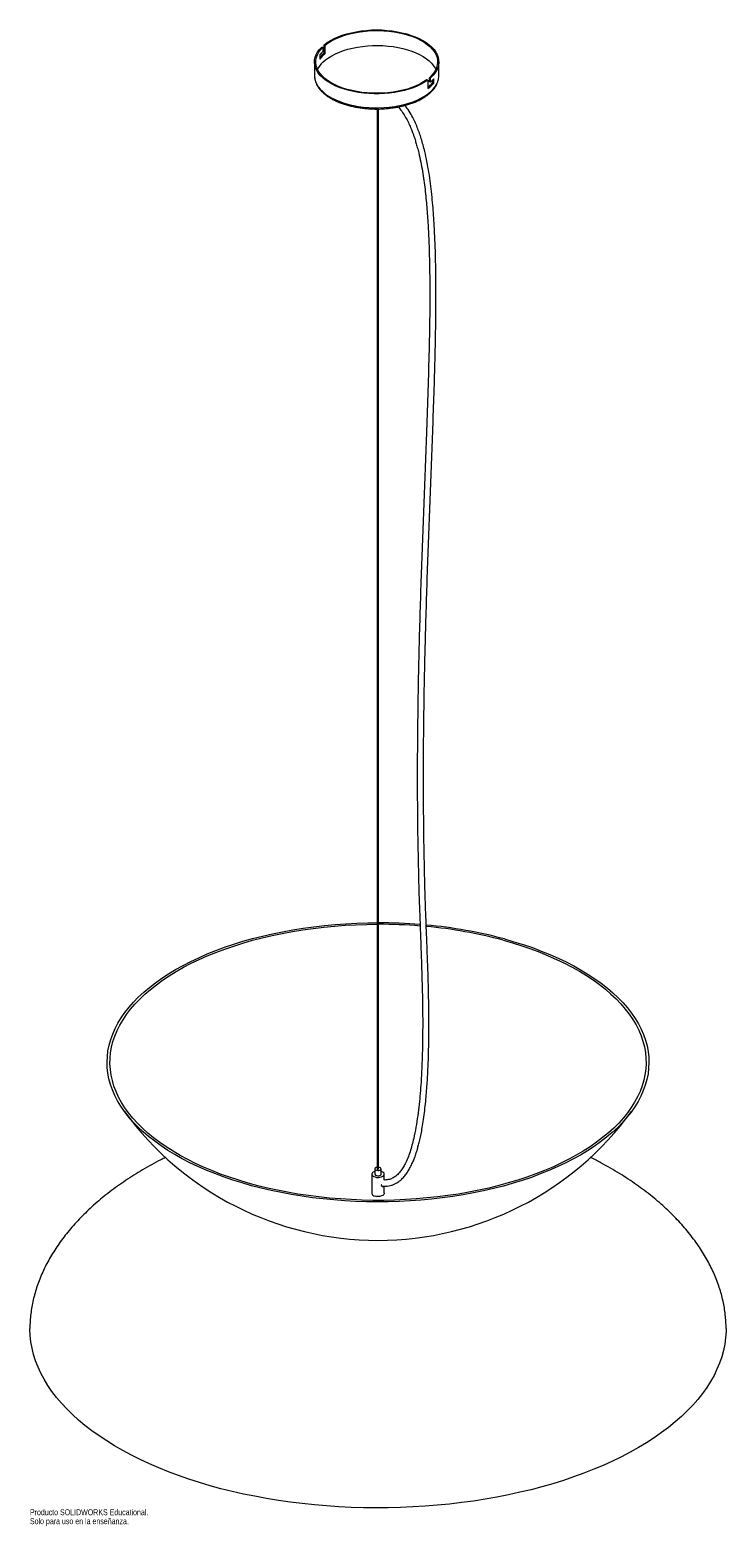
# Paper-space layout '_Trimétrica' of a CAD drawing. Header units: millimetres. Extents: x -280 to 280, y -266 to 938.
import ezdxf

# ---------------------------------------------------------------- set-up
doc = ezdxf.new("R2010")
doc.units = ezdxf.units.MM
doc.styles.add('SLDTEXTSTYLE0', font='TXT', dxfattribs={"width": 0.7})

psp = doc.layouts.new('_Trimétrica')

# ---------------------------------------------------------------- linework, layer by layer
at = {"color": 7, "linetype": 'Continuous', "lineweight": 15}
for p, q in [((-46.9, 917.5), (-46.9, 914.1)), ((-45.3, 924), (-44.4, 923.8)), ((-44.4, 923.8), (-44.4, 920.4)), ((-43.3, 919), (-43.3, 925.8)), ((-43.3, 925.8), (-42.4, 925.6)), ((-43.3, 919), (-42.4, 918.7)), ((-42.4, 918.7), (-42.4, 925.6)), ((-51.1, 912), (-51.1, 900.9)), ((48.9, 900.9), (48.9, 912)), ((-51.1, 900.9), (-51.1, 900.8)), ((40, 897.3), (39.1, 897.6)), ((40, 897.3), (40, 890.5)), ((41.3, 895.9), (41.3, 899.3)), ((42.2, 899.1), (41.3, 899.3)), ((42.2, 895.7), (41.3, 895.9)), ((42.2, 895.7), (42.2, 899.1)), ((44, 895.2), (44, 897.4)), ((44.9, 895), (44, 895.2)), ((44.9, 895), (44.9, 898.4)), ((48.9, 900.7), (48.9, 900.9)), ((-0.7, 874.2), (-0.7, 21.5)), ((0.3, 21.5), (0.3, 874.2)), ((-5, 17.1), (-5, 1.8)), ((-2.5, 21.4), (-2.5, 17.1)), ((2.5, 17.1), (2.5, 21.4)), ((5, 12.5), (5, 17.1)), ((5, 1.8), (5, 7.5))]:
    psp.add_line(p, q, dxfattribs=at)
at = {"color": 7, "linetype": 'Continuous', "lineweight": 15, "flags": 128}
for points in [[(-43.3, 925.8), (-40.9, 927.6), (-38.2, 929.2), (-35.3, 930.8), (-32.1, 932.2), (-28.7, 933.5), (-25.1, 934.6), (-21.4, 935.5), (-17.5, 936.3), (-13.5, 937), (-9.4, 937.4), (-5.2, 937.7), (-1, 937.8), (3.2, 937.7), (7.3, 937.4), (11.4, 936.9), (15.4, 936.3), (19.3, 935.5), (23.1, 934.6), (26.6, 933.4), (30, 932.2), (33.2, 930.8), (36.1, 929.2), (38.8, 927.6), (41.2, 925.8), (43.3, 923.9), (45.1, 922), (46.5, 919.9), (47.6, 917.9), (48.4, 915.7), (48.8, 913.6), (48.9, 911.4), (48.6, 909.3), (48, 907.1), (47.1, 905), (45.8, 903), (44.1, 901), (42.2, 899.1)], [(-42.4, 925.6), (-40, 927.4), (-37.3, 929), (-34.3, 930.6), (-31.1, 932), (-27.6, 933.2), (-24, 934.3), (-20.2, 935.2), (-16.2, 936), (-12.2, 936.6), (-8, 937), (-3.8, 937.2), (0.4, 937.2), (4.6, 937.1), (8.8, 936.7), (12.9, 936.2), (16.9, 935.5), (20.7, 934.6), (24.4, 933.6), (27.9, 932.4), (31.2, 931), (34.3, 929.5), (37.1, 927.9), (39.6, 926.1), (41.8, 924.3), (43.7, 922.3), (45.2, 920.3), (46.4, 918.2), (47.3, 916.1), (47.8, 913.9), (47.9, 911.8), (47.7, 909.6), (47.1, 907.4), (46.2, 905.3), (44.9, 903.3), (43.3, 901.3), (41.3, 899.3)], [(40, 897.3), (37.5, 895.6), (34.7, 894), (31.6, 892.5), (28.4, 891.2), (24.9, 890), (21.2, 888.9), (17.4, 888.1), (13.4, 887.4), (9.3, 886.8), (5.2, 886.5), (1, 886.3), (-3.2, 886.3), (-7.4, 886.5), (-11.5, 886.8), (-15.6, 887.4), (-19.5, 888.1), (-23.3, 889), (-27, 890), (-30.5, 891.2), (-33.8, 892.5), (-36.8, 894), (-39.6, 895.6), (-42.2, 897.4), (-44.4, 899.2), (-46.4, 901.1), (-48, 903.1), (-49.3, 905.1), (-50.2, 907.3), (-50.8, 909.4), (-51.1, 911.5), (-51, 913.7), (-50.5, 915.9), (-49.7, 918), (-48.6, 920.1), (-47.1, 922.1), (-45.3, 924)], [(39.1, 897.6), (36.6, 895.9), (33.7, 894.2), (30.6, 892.8), (27.3, 891.4), (23.8, 890.2), (20, 889.2), (16.1, 888.4), (12.1, 887.7), (8, 887.2), (3.8, 886.9), (-0.4, 886.8), (-4.6, 886.8), (-8.8, 887.1), (-13, 887.5), (-17, 888.1), (-20.9, 888.9), (-24.7, 889.9), (-28.3, 891), (-31.7, 892.3), (-34.9, 893.8), (-37.8, 895.3), (-40.5, 897), (-42.9, 898.8), (-44.9, 900.7), (-46.6, 902.7), (-48, 904.8), (-49, 906.9), (-49.7, 909), (-50, 911.2), (-50, 913.4), (-49.6, 915.5), (-48.8, 917.7), (-47.7, 919.8), (-46.2, 921.8), (-44.4, 923.8)], [(-44.4, 911.8), (-42.3, 913.6), (-39.9, 915.4), (-37.2, 917), (-34.3, 918.5), (-31.1, 919.9), (-27.7, 921.2), (-24.2, 922.3), (-20.4, 923.2), (-16.5, 924), (-12.5, 924.5), (-8.5, 925), (-4.3, 925.2), (-0.2, 925.2), (4, 925.1), (8.1, 924.8), (12.2, 924.3), (16.1, 923.6), (19.9, 922.8), (23.6, 921.8), (27.1, 920.7), (30.4, 919.3), (33.5, 917.9), (36.3, 916.3), (38.9, 914.6), (41.1, 912.8), (43.1, 910.9), (44.7, 909), (46, 906.9), (46.5, 906)], [(101.7, 206.4), (109.4, 204.2), (116.9, 201.9), (124.2, 199.4), (131.3, 196.7), (138.2, 193.9), (144.9, 191), (151.3, 187.9), (157.5, 184.7), (163.5, 181.4), (169.1, 177.9), (174.5, 174.4), (179.6, 170.7), (184.5, 166.9), (189, 163.1), (193.2, 159.1), (197.1, 155), (200.7, 150.9), (204, 146.7), (206.9, 142.5), (209.5, 138.1), (211.7, 133.8), (213.6, 129.4), (215.2, 124.9), (216.4, 120.4), (217.3, 115.9), (217.8, 111.4), (217.9, 106.9), (217.7, 102.4), (217.2, 97.9), (216.3, 93.4), (215, 88.9), (213.4, 84.4), (211.5, 80), (209.2, 75.7), (206.6, 71.4), (203.6, 67.1), (200.3, 62.9), (196.7, 58.8), (192.8, 54.8), (188.5, 50.8), (183.9, 46.9), (179.1, 43.2), (173.9, 39.5), (168.5, 36), (162.8, 32.5), (156.8, 29.2), (150.6, 26), (144.2, 23), (137.5, 20), (130.5, 17.3), (123.4, 14.6), (116.1, 12.1), (108.6, 9.8), (100.9, 7.6), (93, 5.6), (85, 3.8), (76.8, 2.1), (68.6, 0.6), (60.2, -0.7), (51.7, -1.9), (43.1, -2.9), (34.5, -3.7), (25.8, -4.3), (17.1, -4.8), (8.3, -5), (-0.5, -5.1), (-9.3, -5), (-18, -4.7), (-26.8, -4.3), (-35.4, -3.6), (-44.1, -2.8), (-52.6, -1.8), (-61.1, -0.6), (-69.5, 0.8), (-77.7, 2.3), (-85.9, 4), (-93.9, 5.8), (-101.7, 7.9), (-109.4, 10.1), (-116.9, 12.4), (-124.2, 14.9), (-131.3, 17.6), (-138.2, 20.4), (-144.9, 23.3), (-151.3, 26.4), (-157.5, 29.6), (-163.5, 32.9), (-169.1, 36.3), (-174.5, 39.9), (-179.6, 43.6), (-184.5, 47.4), (-189, 51.2), (-193.2, 55.2), (-197.1, 59.3), (-200.7, 63.4), (-204, 67.6), (-206.9, 71.8), (-209.5, 76.2), (-211.7, 80.5), (-213.6, 84.9), (-215.2, 89.4), (-216.4, 93.9), (-217.3, 98.4), (-217.8, 102.9), (-217.9, 107.4), (-217.7, 111.9), (-217.2, 116.4), (-216.3, 120.9), (-215, 125.4), (-213.4, 129.8), (-211.5, 134.3), (-209.2, 138.6), (-206.6, 142.9), (-203.6, 147.2), (-200.3, 151.4), (-196.7, 155.5), (-192.8, 159.5), (-188.5, 163.5), (-183.9, 167.4), (-179.1, 171.1), (-173.9, 174.8), (-168.5, 178.3), (-162.8, 181.8), (-156.8, 185.1), (-150.6, 188.3), (-144.2, 191.3), (-137.5, 194.3), (-130.5, 197), (-123.4, 199.7), (-116.1, 202.2), (-108.6, 204.5), (-100.9, 206.7), (-93, 208.7), (-85, 210.5), (-76.8, 212.2), (-68.6, 213.7), (-60.2, 215), (-51.7, 216.2), (-43.1, 217.2), (-34.5, 218), (-25.8, 218.6), (-17.1, 219.1), (-8.3, 219.3), (-0.7, 219.4)], [(100.6, 205.4), (108.3, 203.2), (115.7, 200.8), (123, 198.4), (130.1, 195.7), (137, 192.9), (143.6, 190), (150, 186.9), (156.2, 183.7), (162, 180.4), (167.7, 177), (173, 173.4), (178.1, 169.7), (182.9, 166), (187.4, 162.1), (191.5, 158.2), (195.4, 154.1), (198.9, 150), (202.1, 145.8), (205, 141.6), (207.6, 137.3), (209.7, 132.9), (211.6, 128.5), (213.1, 124.1), (214.3, 119.6), (215.1, 115.1), (215.5, 110.6), (215.6, 106.1), (215.4, 101.6), (214.7, 97.1), (213.8, 92.7), (212.5, 88.2), (210.8, 83.8), (208.8, 79.4), (206.4, 75.1), (203.7, 70.8), (200.7, 66.6), (197.4, 62.4), (193.7, 58.3), (189.7, 54.3), (185.4, 50.4), (180.7, 46.6), (175.8, 42.9), (170.6, 39.2), (165.1, 35.7), (159.4, 32.4), (153.4, 29.1), (147.1, 26), (140.6, 22.9), (133.9, 20.1), (126.9, 17.4), (119.7, 14.8), (112.4, 12.4), (104.8, 10.1), (97.1, 8), (89.2, 6), (81.2, 4.3), (73, 2.7), (64.7, 1.2), (56.3, -0.1), (47.9, -1.1), (39.3, -2), (30.7, -2.8), (22, -3.3), (13.3, -3.7), (4.6, -3.9), (-4.2, -3.9), (-12.9, -3.7), (-21.6, -3.3), (-30.3, -2.8), (-38.9, -2.1), (-47.5, -1.2), (-56, -0.1), (-64.4, 1.2), (-72.7, 2.6), (-80.8, 4.2), (-88.9, 6), (-96.7, 7.9), (-104.5, 10), (-112, 12.3), (-119.4, 14.7), (-126.6, 17.2), (-133.6, 20), (-140.3, 22.8), (-146.8, 25.8), (-153.1, 28.9), (-159.1, 32.2), (-164.9, 35.6), (-170.4, 39.1), (-175.6, 42.7), (-180.5, 46.4), (-185.2, 50.2), (-189.5, 54.2), (-193.5, 58.1), (-197.2, 62.2), (-200.6, 66.4), (-203.6, 70.6), (-206.3, 74.9), (-208.7, 79.2), (-210.7, 83.6), (-212.4, 88), (-213.7, 92.5), (-214.7, 96.9), (-215.3, 101.4), (-215.6, 105.9), (-215.5, 110.4), (-215.1, 114.9), (-214.3, 119.4), (-213.2, 123.9), (-211.7, 128.3), (-209.8, 132.7), (-207.7, 137.1), (-205.1, 141.4), (-202.3, 145.6), (-199.1, 149.8), (-195.6, 153.9), (-191.7, 158), (-187.6, 161.9), (-183.1, 165.8), (-178.3, 169.6), (-173.3, 173.3), (-167.9, 176.8), (-162.3, 180.3), (-156.4, 183.6), (-150.3, 186.8), (-143.9, 189.9), (-137.3, 192.8), (-130.4, 195.6), (-123.3, 198.2), (-116.1, 200.7), (-108.6, 203.1), (-101, 205.3), (-93.2, 207.3), (-85.2, 209.2), (-77.1, 210.9), (-68.9, 212.4), (-60.6, 213.7), (-52.1, 214.9), (-43.6, 215.9), (-35, 216.7), (-26.3, 217.4), (-17.7, 217.8), (-8.9, 218.1), (-0.7, 218.2)], [(-2.5, 19.4), (-3.4, 19), (-4.3, 18.5), (-4.8, 17.9), (-5, 17.2), (-4.8, 16.5), (-4.3, 15.8), (-3.4, 15.3), (-2.3, 14.9)], [(-0.7, 22.7), (-0.7, 22.7), (-1.6, 22.4), (-2.2, 22), (-2.5, 21.5), (-2.4, 21), (-1.9, 20.6), (-1.2, 20.3)], [(-2.3, 14.9), (-1.1, 14.6), (0.3, 14.6), (1.6, 14.7), (2.9, 15), (3.9, 15.5), (4.6, 16.1), (4.9, 16.8), (5, 17.5), (4.6, 18.2), (3.9, 18.8), (2.9, 19.2), (2.5, 19.4)], [(-1.2, 20.3), (-0.2, 20.1), (0.7, 20.2), (1.6, 20.4), (2.2, 20.8), (2.5, 21.3), (2.4, 21.8), (1.9, 22.3), (1.2, 22.6), (0.3, 22.7)], [(-1.2, 16), (-0.2, 15.9), (0.7, 15.9), (1.6, 16.2), (2.2, 16.5), (2.5, 17), (2.5, 17.1)], [(-0.4, 21.3), (-0.2, 21.2), (0, 21.2), (0.1, 21.3), (0.3, 21.4), (0.3, 21.5), (0.3, 21.5)], [(5, 1.8), (4.9, 1.4), (4.6, 0.7), (3.9, 0.1), (2.9, -0.4), (1.6, -0.7), (0.3, -0.8), (-1.1, -0.8), (-2.3, -0.5)], [(280, -107.1), (280, -109.3), (279.6, -114.5), (279, -119.6), (277.9, -124.7), (276.5, -129.7), (274.8, -134.8), (272.7, -139.8), (270.3, -144.7), (267.6, -149.7), (264.5, -154.5), (261, -159.3), (257.3, -164.1), (253.2, -168.7), (248.8, -173.3), (244.1, -177.8), (239, -182.2), (233.7, -186.6), (228.1, -190.8), (222.2, -194.9), (216, -198.9), (209.5, -202.8), (202.8, -206.6), (195.8, -210.2), (188.6, -213.7), (181.2, -217.1), (173.5, -220.3), (165.6, -223.4), (157.4, -226.4), (149.1, -229.2), (140.6, -231.9), (131.9, -234.3), (123.1, -236.7), (114.1, -238.8), (104.9, -240.8), (95.7, -242.7), (86.3, -244.3), (76.8, -245.8), (67.1, -247.1), (57.5, -248.3), (47.7, -249.2), (37.9, -250), (28, -250.6), (18.1, -251.1), (8.2, -251.3), (-1.8, -251.4), (-11.7, -251.2), (-21.6, -250.9), (-31.5, -250.4), (-41.4, -249.8), (-51.2, -248.9), (-60.9, -247.9), (-70.6, -246.7), (-80.1, -245.3), (-89.6, -243.8), (-99, -242), (-108.2, -240.2), (-117.3, -238.1), (-126.3, -235.9), (-135, -233.5), (-143.7, -230.9), (-152.1, -228.2), (-160.4, -225.4), (-168.4, -222.4), (-176.2, -219.2), (-183.8, -215.9), (-191.2, -212.5), (-198.4, -208.9), (-205.3, -205.2), (-211.9, -201.4), (-218.2, -197.5), (-224.3, -193.4), (-230.1, -189.3), (-235.7, -185), (-240.9, -180.7), (-245.8, -176.2), (-250.4, -171.7), (-254.7, -167.1), (-258.7, -162.4), (-262.3, -157.6), (-265.6, -152.8), (-268.6, -147.9), (-271.2, -143), (-273.5, -138), (-275.5, -133), (-277.1, -127.9), (-278.3, -122.8), (-279.2, -117.7), (-279.8, -112.6), (-280, -107.5), (-280, -107.1)]]:
    psp.add_lwpolyline(points, dxfattribs=at)
at = {"color": 8, "linetype": 'Continuous', "lineweight": 15, "flags": 128}
psp.add_lwpolyline([(-51.1, 900.8), (-51.1, 900.4), (-50.8, 898.3), (-50.2, 896.1), (-49.3, 894), (-48, 892), (-46.4, 890), (-44.5, 888.1), (-42.2, 886.2), (-39.7, 884.5), (-36.9, 882.9), (-33.9, 881.4), (-30.6, 880.1), (-27.1, 878.9), (-23.5, 877.8), (-19.7, 877), (-15.7, 876.2), (-11.7, 875.7), (-7.5, 875.3), (-3.4, 875.1), (0.8, 875.1), (5, 875.3), (9.1, 875.7), (13.2, 876.2), (17.2, 876.9), (21, 877.8), (24.7, 878.8), (28.2, 880), (31.5, 881.3), (34.5, 882.8), (37.3, 884.4), (39.9, 886.1), (42.1, 887.9), (44.1, 889.8), (45.7, 891.8), (47, 893.8), (48, 895.9), (48.6, 898.1), (48.9, 900.2), (48.9, 900.7)], dxfattribs=at)
at = {"color": 7, "linetype": 'Continuous', "lineweight": 15}
for centre, radius, start, end in [((-28.3, 903.7), 23.2, 134.1079, 143.4034), ((-26.3, 897.8), 27.2, 128.7797, 139.3589), ((-26.7, 898.9), 25.3, 128.4421, 143.0572), ((-30.4, 897), 20.4, 133.4561, 153.7603), ((23.4, 912.6), 26.9, 308.1519, 319.8738), ((23.4, 913.2), 28.1, 306.1708, 319.6893), ((25.1, 915), 25.8, 311.4275, 320.0033), ((0.1, -200.5), 419.9, 85.3864, 89.9653), ((0.1, -197), 415.2, 85.3318, 89.9658), ((5.2, -154.2), 373.3, 75.0133, 84.8237), ((5.1, -151.3), 369.3, 75.0134, 84.7557), ((0, 216.4), 252.5, 216.0926, 323.9074), ((-1.1, 17.5), 1.47, 192.9662, 266.0309), ((-0.4, 21.5), 0.295, 192.9662, 266.0309), ((-2.1, 2.5), 3.02, 194.0352, 264.9618)]:
    psp.add_arc(centre, radius, start, end, dxfattribs=at)
for points, knots in [([(-51, 900.8), (-51, 900.5), (-51.1, 899.6), (-50.8, 898), (-50.3, 895.9), (-49.4, 893.8), (-48.2, 891.7), (-46.7, 889.7), (-44.9, 887.8), (-42.8, 886), (-40.5, 884.3), (-37.9, 882.6), (-35.1, 881.1), (-32, 879.8), (-28.8, 878.5), (-25.4, 877.4), (-21.9, 876.5), (-18.2, 875.7), (-14.4, 875.1), (-10.5, 874.6), (-6.6, 874.3), (-2.6, 874.1), (1.3, 874.1), (5.3, 874.3), (9.2, 874.7), (13.1, 875.2), (16.8, 875.9), (20.5, 876.7), (24, 877.7), (27.4, 878.8), (30.6, 880), (33.6, 881.4), (36.3, 883), (38.9, 884.6), (41.2, 886.4), (43.2, 888.3), (45, 890.2), (46.4, 892.3), (47.5, 894.4), (48.3, 896.5), (48.8, 898.6), (48.9, 900), (48.9, 900.6)], [0, 0, 0, 0, 0.006966, 0.031406, 0.055865, 0.080485, 0.105369, 0.130551, 0.156001, 0.181651, 0.207426, 0.23326, 0.259105, 0.284932, 0.310732, 0.336501, 0.36224, 0.387953, 0.413645, 0.439319, 0.46498, 0.490634, 0.516285, 0.541937, 0.567594, 0.593261, 0.618942, 0.644642, 0.670367, 0.696122, 0.721912, 0.74774, 0.773608, 0.799512, 0.825441, 0.851359, 0.877213, 0.90293, 0.928422, 0.953616, 0.978489, 1, 1, 1, 1]), ([(3, 7.6), (4, 7.5), (6, 7.4), (8.6, 7.7), (10.9, 8.2), (13.1, 9), (15.1, 10.1), (17.1, 11.4), (19.3, 13.3), (21.6, 15.8), (23.7, 18.6), (25.6, 21.8), (27.3, 25.2), (28.7, 28.5), (29.7, 31.2), (30.5, 33.3), (31.1, 35.3), (31.8, 37.8), (32.7, 41), (33.7, 44.9), (34.7, 49.6), (35.7, 55.1), (36.7, 61.4), (37.6, 68.4), (38.4, 75.5), (39, 82.6), (39.5, 89.3), (39.9, 95.7), (40.2, 102.1), (40.5, 108.6), (40.7, 114.9), (40.8, 120.7), (40.9, 126), (40.9, 131.7), (41, 138.1), (40.9, 145.6), (40.8, 154.7), (40.6, 165.4), (40.3, 177.9), (39.8, 191), (39.2, 207.6), (38.4, 227.1), (37.7, 249.4), (37.2, 271), (36.7, 301.8), (36.5, 342.1), (36.9, 391.9), (38, 443.8), (39.6, 497.9), (41.7, 554), (43.9, 610.2), (45.5, 655.2), (46.3, 689.1), (46.6, 711.7), (46.7, 734.4), (46.3, 757.3), (45.6, 775.3), (44.8, 788.6), (44.1, 796.9), (43.3, 805.5), (42.3, 814.2), (41, 823), (39.5, 831.6), (37.9, 839), (36.3, 845.1), (34.9, 850.1), (33.3, 854.8), (31.6, 859.4), (29.7, 864), (27.2, 868.8), (24.7, 873.2), (22.5, 875.9), (21.7, 877)], [0, 0, 0, 0, 0.003322, 0.006258, 0.008807, 0.011714, 0.014368, 0.016792, 0.020532, 0.024832, 0.029163, 0.033426, 0.038578, 0.042996, 0.046467, 0.048914, 0.051265, 0.054118, 0.05816, 0.062974, 0.068603, 0.075084, 0.082608, 0.091028, 0.099493, 0.107616, 0.115344, 0.122638, 0.129472, 0.137377, 0.144573, 0.151069, 0.156876, 0.162446, 0.170265, 0.178678, 0.187678, 0.200642, 0.214636, 0.229526, 0.244324, 0.270028, 0.294862, 0.318852, 0.342366, 0.398436, 0.454542, 0.510653, 0.57446, 0.638282, 0.70211, 0.76596, 0.791497, 0.817031, 0.842623, 0.868118, 0.893727, 0.902796, 0.911973, 0.921386, 0.930946, 0.940561, 0.950068, 0.958882, 0.964591, 0.96994, 0.975003, 0.979915, 0.984897, 0.989989, 0.995914, 1, 1, 1, 1]), ([(16.3, 875.8), (16.8, 875.3), (18.3, 873.6), (20.4, 870.4), (22.9, 866.4), (24.9, 862.3), (26.5, 858.6), (27.7, 855.5), (28.7, 852.8), (29.6, 850.1), (30.6, 846.8), (31.7, 843), (33.6, 835.4), (35.9, 824.1), (37.9, 809.5), (39.3, 795.1), (40.3, 780.9), (41.2, 762.3), (41.7, 739.5), (41.7, 710.6), (41.1, 680.1), (40.2, 648), (38.8, 607.5), (36.9, 558.8), (34.7, 501.7), (32.9, 442.7), (31.7, 381.8), (31.5, 331.6), (31.8, 293.7), (32.3, 268.3), (32.9, 242.2), (33.8, 218.7), (34.6, 197.9), (35.2, 179.8), (35.7, 161.2), (36, 143.8), (35.9, 128.3), (35.7, 115), (35.2, 102.8), (34.7, 91.9), (34, 82.2), (33.1, 73.2), (32, 64.1), (30.6, 54.9), (29, 47), (27.4, 40.4), (25.8, 35.1), (24, 30.1), (22.1, 25.8), (20, 22.2), (17.9, 19.1), (15.7, 16.7), (13.7, 15.1), (12.3, 14.2), (10.8, 13.5), (9.2, 12.9), (7.4, 12.6), (5.9, 12.4), (5, 12.5), (4.8, 12.5)], [0, 0, 0, 0, 0.001999, 0.006583, 0.011344, 0.016013, 0.020406, 0.023701, 0.026212, 0.029124, 0.032714, 0.036907, 0.041637, 0.057889, 0.073991, 0.08985, 0.105782, 0.12153, 0.152359, 0.183173, 0.219919, 0.256574, 0.293307, 0.3588, 0.42427, 0.489728, 0.561134, 0.632525, 0.660708, 0.68946, 0.718782, 0.748763, 0.768508, 0.788851, 0.809827, 0.831412, 0.847699, 0.86286, 0.876879, 0.889729, 0.900316, 0.910728, 0.921517, 0.932535, 0.943599, 0.950454, 0.95722, 0.963828, 0.97035, 0.97503, 0.97995, 0.985272, 0.987917, 0.990185, 0.99221, 0.994284, 0.997016, 0.999217, 1, 1, 1, 1]), ([(-170.9, 30.6), (-172.1, 30), (-176, 28.1), (-182.1, 24.8), (-189.4, 20.7), (-196.4, 16.4), (-203.1, 12), (-209.6, 7.5), (-215.8, 2.9), (-221.8, -1.8), (-227.4, -6.6), (-232.8, -11.6), (-238, -16.6), (-242.8, -21.6), (-247.3, -26.8), (-251.6, -32), (-255.6, -37.3), (-259.2, -42.6), (-262.6, -48), (-265.7, -53.4), (-268.5, -58.9), (-271, -64.4), (-273.2, -70), (-275.1, -75.6), (-276.7, -81.2), (-278, -86.8), (-279, -92.4), (-279.6, -98.1), (-280, -103), (-280, -106), (-280, -107.1)], [0, 0, 0, 0, 0.0196, 0.059433, 0.098927, 0.138071, 0.176859, 0.215291, 0.25337, 0.291106, 0.328512, 0.365606, 0.402407, 0.438942, 0.475238, 0.511324, 0.547234, 0.583003, 0.618666, 0.654262, 0.689828, 0.725405, 0.76103, 0.796734, 0.832552, 0.86852, 0.904676, 0.941055, 0.977688, 1, 1, 1, 1]), ([(280, -107.1), (280, -105.2), (279.9, -101.5), (279.4, -95.9), (278.7, -90.4), (277.6, -84.9), (276.3, -79.4), (274.6, -74), (272.7, -68.5), (270.4, -63.1), (267.9, -57.7), (265.1, -52.3), (262, -46.9), (258.6, -41.6), (254.8, -36.3), (250.8, -31.1), (246.6, -25.9), (242, -20.7), (237.1, -15.7), (231.9, -10.6), (226.4, -5.7), (220.6, -0.8), (214.5, 4), (208, 8.6), (201.3, 13.2), (194.3, 17.7), (186.9, 22.1), (179.3, 26.3), (173.9, 29.2), (171, 30.6), (170.8, 30.7)], [0, 0, 0, 0, 0.0374111, 0.072821, 0.1080913, 0.1432326, 0.1782746, 0.2132492, 0.2481904, 0.2831337, 0.3181165, 0.3531702, 0.3883284, 0.4236309, 0.459118, 0.4948302, 0.5308081, 0.567092, 0.6037214, 0.6407356, 0.6781724, 0.7160687, 0.7544602, 0.7933808, 0.8328633, 0.8729383, 0.9136355, 0.9549827, 0.9970069, 1, 1, 1, 1]), ([(2.7, 8.7), (2.7, 8.7), (2.6, 8.4), (2.7, 7.9), (3.1, 7.4), (3.5, 7.1), (4.1, 7.1), (4.4, 7.3), (4.5, 7.5), (4.5, 7.5)], [0, 0, 0, 0, 0.045008, 0.219592, 0.393596, 0.581982, 0.782842, 0.969271, 1, 1, 1, 1])]:
    psp.add_open_spline(points, degree=3, knots=knots, dxfattribs=at)

# ---------------------------------------------------------------- texts
at = {"color": 7, "linetype": 'Continuous', "char_height": 4.834, "attachment_point": 1, "style": 'SLDTEXTSTYLE0'}
for s, insert in [('Producto SOLIDWORKS Educational.', (-280, -252.4)), ('Solo para uso en la enseñanza.', (-280, -259.6))]:
    psp.add_mtext(s, dxfattribs=dict(at, insert=insert))

doc.saveas('drawing.dxf')
